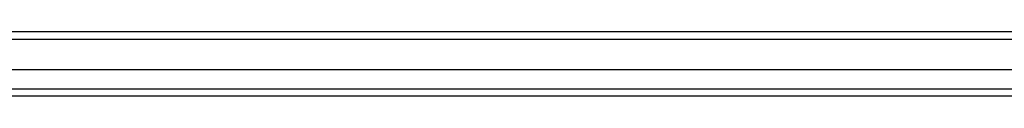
# Model space of a CAD drawing. Header units: inches. Extents: x 25 to 728, y 80 to 333.
# Tile 25 of 160: x 259.519 to 272.823, y 221.006 to 221.872. Entities that reach past the tile are written whole.
import ezdxf

# ---------------------------------------------------------------- set-up
doc = ezdxf.new("R2010")
doc.units = ezdxf.units.IN
doc.header["$MEASUREMENT"] = 0
doc.layers.add('Visible Edges(ANSI)', color=7, linetype='Continuous', lineweight=25)
doc.layers.add('Visible Tangent Edges(ANSI)', color=7, linetype='Continuous', lineweight=25)

msp = doc.modelspace()

# ---------------------------------------------------------------- linework, layer by layer
at = {"layer": 'Visible Edges(ANSI)'}
for p, q in [((312.638, 221.872), (240.836, 221.872)), ((312.028, 221.36), (241.446, 221.36)), ((311.84, 221.006), (241.634, 221.006))]:
    msp.add_line(p, q, dxfattribs=at)
at = {"layer": 'Visible Tangent Edges(ANSI)'}
for p, q in [((240.836, 221.773), (312.638, 221.773)), ((241.504, 221.105), (311.97, 221.105))]:
    msp.add_line(p, q, dxfattribs=at)

doc.saveas('drawing.dxf')
